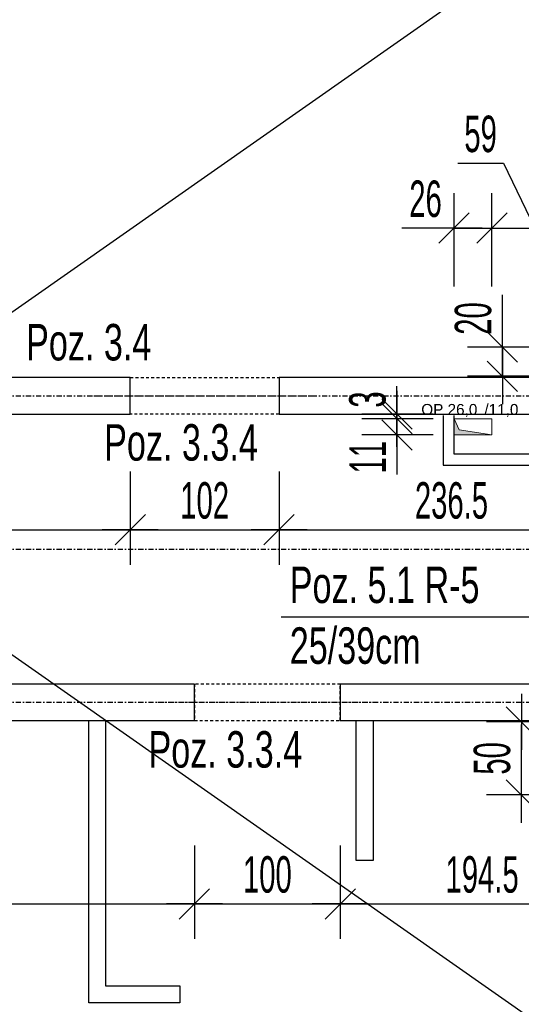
# Model space of a CAD drawing. Header units: millimetres. Extents: x -796 to 14823, y -2819 to 1873.
# Tile 17 of 51: x 1384 to 1728, y -201 to 474. Entities that reach past the tile are written whole.
import ezdxf

# ---------------------------------------------------------------- set-up
doc = ezdxf.new("R2010")
doc.units = ezdxf.units.MM
doc.header["$LTSCALE"] = 10
doc.linetypes.add('MO', pattern=[0.7, 0.35, -0.17, 0.01, -0.17])
doc.linetypes.add('MP', pattern=[0.36, 0.2, -0.16])
for name, color, linetype in [('BA_txs', 2, 'Continuous'), ('BA_wym', 1, 'Continuous'), ('BD_lpm', 1, 'MP'), ('BD_osm', 1, 'MO'), ('BD_wic', 1, 'Continuous'), ('BD_wig', 3, 'Continuous'), ('BZ_odn', 1, 'Continuous'), ('BZ_txs', 2, 'Continuous')]:
    doc.layers.add(name, color=color, linetype=linetype)
doc.layers.add('Nowe_A-Przebicia_Nr_pióra__1', color=7, linetype='Continuous', lineweight=13)
doc.layers.add('Nowe_A-Przebicia_Nr_pióra__102', color=7, linetype='Continuous', lineweight=5, true_color=0xcccccc)
doc.styles.add('BIKTS', font='bikromsw.shx', dxfattribs={"width": 0.8})
doc.styles.add('BIKWYM', font='bikromsw.shx', dxfattribs={"width": 0.6})
doc.styles.add('STYL_AUTOMATYCZNY_1', font='arial.ttf')
doc.dimstyles.new('BA_KR_100_cm', dxfattribs={"dimtxt": 25, "dimasz": 1.666667, "dimexe": 24, "dimexo": 0, "dimgap": 0, "dimtad": 0, "dimdec": 1, "dimrnd": 0.5, "dimzin": 9, "dimdsep": 46, "dimtxsty": 'BIKWYM', "dimblk": 'WYM-KR', "dimcen": 0, "dimdle": 20, "dimclrd": 256, "dimclre": 256, "dimclrt": 2, "dimadec": 0, "dimazin": 0, "dimtfac": 0.033333, "dimtdec": 1, "dimtmove": 0, "dimatfit": 3, "dimldrblk": 'WYM-KR', "dimfxl": 25, "dimfxlon": 1, "dimtvp": 0.8, "dimtolj": 1, "dimarcsym": 0})
doc.dimstyles.new('BZ_ST_100_cm', dxfattribs={"dimtxt": 25, "dimasz": 1.666667, "dimexe": 24, "dimexo": 0, "dimgap": 0, "dimtad": 0, "dimdec": 1, "dimrnd": 0.5, "dimdsep": 46, "dimtxsty": 'BIKWYM', "dimblk": 'WYM-ST', "dimcen": 0, "dimdle": 20, "dimclrd": 256, "dimclre": 256, "dimclrt": 7, "dimadec": 0, "dimazin": 0, "dimtfac": 0.033333, "dimtdec": 1, "dimtix": 1, "dimtmove": 2, "dimatfit": 3, "dimldrblk": 'WYM-ST', "dimfxl": 25, "dimfxlon": 1, "dimtvp": 0.8, "dimtolj": 1, "dimtzin": 0, "dimarcsym": 0})

# ---------------------------------------------------------------- blocks, each defined once
blk = doc.blocks.new('WYM-ST')
blk.add_hatch(color=256).paths.add_polyline_path([(-13, 2.88), (0, 0), (-13, -2.88)])
blk.add_lwpolyline([(0, 0), (-13, 2.88), (-13, -2.88), (0, 0)])
blk = doc.blocks.new('WYM-KR')
at = {"color": 7, "linetype": 'ByBlock'}
blk.add_line((6.24, 6.24), (-6.24, -6.24), dxfattribs=at)
at = {"linetype": 'ByBlock'}
blk.add_line((11.52, 0), (-11.52, 0), dxfattribs=at)
blk = doc.blocks.new('*D225')
at = {"layer": 'BA_wym', "lineweight": -2}
for p, q in [((918.02, -91.84), (918.02, -155.84)), ((1504.02, -91.84), (1504.02, -155.84)), ((919.68, -131.84), (1502.35, -131.84))]:
    blk.add_line(p, q, dxfattribs=at)
at = {"layer": 'Defpoints', "color": 0}
for p in [(918.02, -6.15), (1504.02, -6.15), (1504.02, -131.84)]:
    blk.add_point(p, dxfattribs=at)
at = {"layer": 'BA_wym', "lineweight": -2, "xscale": 1.666666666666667, "yscale": 1.666666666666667, "zscale": 1.666666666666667, "rotation": 180}
blk.add_blockref('WYM-KR', (918.02, -131.84), dxfattribs=at)
at = {"layer": 'BA_wym', "lineweight": -2, "xscale": 1.666666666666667, "yscale": 1.666666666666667, "zscale": 1.666666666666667}
blk.add_blockref('WYM-KR', (1504.02, -131.84), dxfattribs=at)
at = {"layer": 'BA_wym', "color": 2, "insert": (1258.45, -111.84), "char_height": 25, "attachment_point": 5, "style": 'BIKWYM'}
blk.add_mtext('\\A1;586', dxfattribs=at)
blk = doc.blocks.new('*D226')
at = {"layer": 'BA_wym', "lineweight": -2}
for p, q in [((1504.02, -91.84), (1504.02, -155.84)), ((1604.02, -91.84), (1604.02, -155.84)), ((1505.68, -131.84), (1602.35, -131.84))]:
    blk.add_line(p, q, dxfattribs=at)
at = {"layer": 'Defpoints', "color": 0}
for p in [(1504.02, -6.15), (1604.02, -6.15), (1604.02, -131.84)]:
    blk.add_point(p, dxfattribs=at)
at = {"layer": 'BA_wym', "lineweight": -2, "xscale": 1.666666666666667, "yscale": 1.666666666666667, "zscale": 1.666666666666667, "rotation": 180}
blk.add_blockref('WYM-KR', (1504.02, -131.84), dxfattribs=at)
at = {"layer": 'BA_wym', "lineweight": -2, "xscale": 1.666666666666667, "yscale": 1.666666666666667, "zscale": 1.666666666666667}
blk.add_blockref('WYM-KR', (1604.02, -131.84), dxfattribs=at)
at = {"layer": 'BA_wym', "color": 2, "insert": (1554.02, -111.84), "char_height": 25, "attachment_point": 5, "style": 'BIKWYM'}
blk.add_mtext('\\A1;100', dxfattribs=at)
blk = doc.blocks.new('*D227')
at = {"layer": 'BA_wym', "lineweight": -2}
for p, q in [((1604.02, -91.84), (1604.02, -155.84)), ((1798.52, -91.84), (1798.52, -155.84)), ((1605.68, -131.84), (1796.85, -131.84))]:
    blk.add_line(p, q, dxfattribs=at)
at = {"layer": 'Defpoints', "color": 0}
for p in [(1604.02, -6.15), (1798.52, -6.15), (1798.52, -131.84)]:
    blk.add_point(p, dxfattribs=at)
at = {"layer": 'BA_wym', "lineweight": -2, "xscale": 1.666666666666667, "yscale": 1.666666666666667, "zscale": 1.666666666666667, "rotation": 180}
blk.add_blockref('WYM-KR', (1604.02, -131.84), dxfattribs=at)
at = {"layer": 'BA_wym', "lineweight": -2, "xscale": 1.666666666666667, "yscale": 1.666666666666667, "zscale": 1.666666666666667}
blk.add_blockref('WYM-KR', (1798.52, -131.84), dxfattribs=at)
at = {"layer": 'BA_wym', "color": 2, "insert": (1701.27, -111.84), "char_height": 25, "attachment_point": 5, "style": 'BIKWYM'}
blk.add_mtext('\\A1;194.5', dxfattribs=at)
blk = doc.blocks.new('*D238')
at = {"layer": 'BA_wym', "lineweight": -2}
for p, q in [((1460.02, 164.54), (1460.02, 100.54)), ((1562.02, 164.54), (1562.02, 100.54)), ((1461.68, 124.54), (1560.35, 124.54))]:
    blk.add_line(p, q, dxfattribs=at)
at = {"layer": 'Defpoints', "color": 0}
for p in [(1460.02, 203.85), (1562.02, 203.85), (1562.02, 124.54)]:
    blk.add_point(p, dxfattribs=at)
at = {"layer": 'BA_wym', "lineweight": -2, "xscale": 1.666666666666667, "yscale": 1.666666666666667, "zscale": 1.666666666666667, "rotation": 180}
blk.add_blockref('WYM-KR', (1460.02, 124.54), dxfattribs=at)
at = {"layer": 'BA_wym', "lineweight": -2, "xscale": 1.666666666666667, "yscale": 1.666666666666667, "zscale": 1.666666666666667}
blk.add_blockref('WYM-KR', (1562.02, 124.54), dxfattribs=at)
at = {"layer": 'BA_wym', "color": 2, "insert": (1511.02, 144.54), "char_height": 25, "attachment_point": 5, "style": 'BIKWYM'}
blk.add_mtext('\\A1;102', dxfattribs=at)
blk = doc.blocks.new('*D239')
at = {"layer": 'BA_wym', "lineweight": -2}
for p, q in [((1562.02, 164.54), (1562.02, 100.54)), ((1798.52, 164.54), (1798.52, 100.54)), ((1563.68, 124.54), (1796.85, 124.54))]:
    blk.add_line(p, q, dxfattribs=at)
at = {"layer": 'Defpoints', "color": 0}
for p in [(1562.02, 203.85), (1798.52, 203.85), (1798.52, 124.54)]:
    blk.add_point(p, dxfattribs=at)
at = {"layer": 'BA_wym', "lineweight": -2, "xscale": 1.666666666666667, "yscale": 1.666666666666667, "zscale": 1.666666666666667, "rotation": 180}
blk.add_blockref('WYM-KR', (1562.02, 124.54), dxfattribs=at)
at = {"layer": 'BA_wym', "lineweight": -2, "xscale": 1.666666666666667, "yscale": 1.666666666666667, "zscale": 1.666666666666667}
blk.add_blockref('WYM-KR', (1798.52, 124.54), dxfattribs=at)
at = {"layer": 'BA_wym', "color": 2, "insert": (1680.27, 144.54), "char_height": 25, "attachment_point": 5, "style": 'BIKWYM'}
blk.add_mtext('\\A1;236.5', dxfattribs=at)
blk = doc.blocks.new('*D277')
at = {"layer": 'BA_wym', "lineweight": -2}
for p, q in [((1753.16, -7.15), (1704.16, -7.15)), ((1728.16, -55.48), (1728.16, -8.81)), ((1753.16, -57.15), (1704.16, -57.15))]:
    blk.add_line(p, q, dxfattribs=at)
at = {"layer": 'Defpoints', "color": 0}
for p in [(1728.16, -7.15), (1768.16, -7.15), (1768.16, -57.15)]:
    blk.add_point(p, dxfattribs=at)
at = {"layer": 'BA_wym', "lineweight": -2, "xscale": 1.666666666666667, "yscale": 1.666666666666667, "zscale": 1.666666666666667}
for p, rotation in [((1728.16, -7.15), 90), ((1728.16, -57.15), 270)]:
    blk.add_blockref('WYM-KR', p, dxfattribs=dict(at, rotation=rotation))
at = {"layer": 'BA_wym', "color": 2, "insert": (1708.16, -32.15), "char_height": 25, "attachment_point": 5, "rotation": 90, "style": 'BIKWYM'}
blk.add_mtext('\\A1;50', dxfattribs=at)
blk = doc.blocks.new('*D307')
at = {"layer": 'BA_wym', "lineweight": -2}
for p, q in [((1682.02, 291.33), (1682.02, 355.33)), ((1708.02, 291.33), (1708.02, 355.33)), ((1680.35, 331.33), (1646.3, 331.33)), ((1682.02, 331.33), (1708.02, 331.33)), ((1709.68, 331.33), (1711.35, 331.33))]:
    blk.add_line(p, q, dxfattribs=at)
at = {"layer": 'Defpoints', "color": 0}
for p in [(1708.02, 331.33), (1682.02, 189.6), (1708.02, 189.63)]:
    blk.add_point(p, dxfattribs=at)
at = {"layer": 'BA_wym', "lineweight": -2, "xscale": 1.666666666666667, "yscale": 1.666666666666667, "zscale": 1.666666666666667}
blk.add_blockref('WYM-KR', (1682.02, 331.33), dxfattribs=at)
at = {"layer": 'BA_wym', "lineweight": -2, "xscale": 1.666666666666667, "yscale": 1.666666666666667, "zscale": 1.666666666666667, "rotation": 180}
blk.add_blockref('WYM-KR', (1708.02, 331.33), dxfattribs=at)
at = {"layer": 'BA_wym', "color": 2, "insert": (1662.49, 351.33), "char_height": 25, "attachment_point": 5, "style": 'BIKWYM'}
blk.add_mtext('\\A1;26', dxfattribs=at)
blk = doc.blocks.new('*D308')
at = {"layer": 'BA_wym', "lineweight": -2}
for p, q in [((1684.52, 375.78), (1715.95, 375.78)), ((1715.95, 375.78), (1737.52, 331.33)), ((1708.02, 291.33), (1708.02, 355.33)), ((1767.02, 291.33), (1767.02, 355.33)), ((1709.68, 331.33), (1765.35, 331.33))]:
    blk.add_line(p, q, dxfattribs=at)
at = {"layer": 'Defpoints', "color": 0}
for p in [(1767.02, 331.33), (1708.02, 189.63), (1767.02, 189.88)]:
    blk.add_point(p, dxfattribs=at)
at = {"layer": 'BA_wym', "lineweight": -2, "xscale": 1.666666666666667, "yscale": 1.666666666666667, "zscale": 1.666666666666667, "rotation": 180}
blk.add_blockref('WYM-KR', (1708.02, 331.33), dxfattribs=at)
at = {"layer": 'BA_wym', "lineweight": -2, "xscale": 1.666666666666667, "yscale": 1.666666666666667, "zscale": 1.666666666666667}
blk.add_blockref('WYM-KR', (1767.02, 331.33), dxfattribs=at)
at = {"layer": 'BA_wym', "color": 2, "insert": (1700.23, 395.78), "char_height": 25, "attachment_point": 5, "style": 'BIKWYM'}
blk.add_mtext('\\A1;59', dxfattribs=at)
blk = doc.blocks.new('*D311')
at = {"layer": 'BA_wym', "lineweight": -2}
for p, q in [((1642.8, 202.3), (1642.8, 203.96)), ((1667.8, 200.63), (1618.8, 200.63)), ((1642.8, 200.63), (1642.8, 189.6)), ((1667.8, 189.6), (1618.8, 189.6)), ((1642.8, 187.94), (1642.8, 162.46))]:
    blk.add_line(p, q, dxfattribs=at)
at = {"layer": 'Defpoints', "color": 0}
for p in [(1682.8, 200.63), (1642.8, 189.6), (1682.8, 189.6)]:
    blk.add_point(p, dxfattribs=at)
at = {"layer": 'BA_wym', "lineweight": -2, "xscale": 1.666666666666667, "yscale": 1.666666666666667, "zscale": 1.666666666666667}
for p, rotation in [((1642.8, 200.63), 270), ((1642.8, 189.6), 90)]:
    blk.add_blockref('WYM-KR', p, dxfattribs=dict(at, rotation=rotation))
at = {"layer": 'BA_wym', "color": 2, "insert": (1622.8, 174.36), "char_height": 25, "attachment_point": 5, "rotation": 90, "style": 'BIKWYM'}
blk.add_mtext('\\A1;11', dxfattribs=at)
blk = doc.blocks.new('*D312')
at = {"layer": 'BA_wym', "lineweight": -2}
for p, q in [((1715.19, 251.52), (1715.19, 285.57)), ((1740.19, 249.85), (1691.19, 249.85)), ((1715.19, 229.85), (1715.19, 249.85)), ((1740.19, 229.85), (1691.19, 229.85)), ((1715.19, 228.19), (1715.19, 226.52))]:
    blk.add_line(p, q, dxfattribs=at)
at = {"layer": 'Defpoints', "color": 0}
for p in [(1715.19, 249.85), (1755.19, 249.85), (1755.19, 229.85)]:
    blk.add_point(p, dxfattribs=at)
at = {"layer": 'BA_wym', "lineweight": -2, "xscale": 1.666666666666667, "yscale": 1.666666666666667, "zscale": 1.666666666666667}
for p, rotation in [((1715.19, 249.85), 270), ((1715.19, 229.85), 90)]:
    blk.add_blockref('WYM-KR', p, dxfattribs=dict(at, rotation=rotation))
at = {"layer": 'BA_wym', "color": 2, "insert": (1695.19, 269.38), "char_height": 25, "attachment_point": 5, "rotation": 90, "style": 'BIKWYM'}
blk.add_mtext('\\A1;20', dxfattribs=at)
blk = doc.blocks.new('*D329')
at = {"layer": 'BA_wym', "lineweight": -2}
for p, q in [((-262.48, -1292.6), (-262.48, -1356.6)), ((2684.52, -1292.6), (2684.52, -1356.6)), ((-260.82, -1332.6), (2682.85, -1332.6))]:
    blk.add_line(p, q, dxfattribs=at)
at = {"layer": 'Defpoints', "color": 0}
for p in [(-262.48, 171.35), (2684.52, 171.35), (2684.52, -1332.6)]:
    blk.add_point(p, dxfattribs=at)
at = {"layer": 'BA_wym', "lineweight": -2, "xscale": 1.666666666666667, "yscale": 1.666666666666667, "zscale": 1.666666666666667, "rotation": 180}
blk.add_blockref('WYM-KR', (-262.48, -1332.6), dxfattribs=at)
at = {"layer": 'BA_wym', "lineweight": -2, "xscale": 1.666666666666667, "yscale": 1.666666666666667, "zscale": 1.666666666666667}
blk.add_blockref('WYM-KR', (2684.52, -1332.6), dxfattribs=at)
at = {"layer": 'BA_wym', "color": 2, "insert": (1211.02, -1312.6), "char_height": 25, "attachment_point": 5, "style": 'BIKWYM'}
blk.add_mtext('\\A1;2947', dxfattribs=at)
blk = doc.blocks.new('*D333')
at = {"layer": 'BA_wym', "lineweight": -2}
for p, q in [((1223.52, 164.54), (1223.52, 100.54)), ((1460.02, 164.54), (1460.02, 100.54)), ((1225.18, 124.54), (1458.35, 124.54))]:
    blk.add_line(p, q, dxfattribs=at)
at = {"layer": 'Defpoints', "color": 0}
for p in [(1223.52, 203.85), (1460.02, 203.85), (1460.02, 124.54)]:
    blk.add_point(p, dxfattribs=at)
at = {"layer": 'BA_wym', "lineweight": -2, "xscale": 1.666666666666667, "yscale": 1.666666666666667, "zscale": 1.666666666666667, "rotation": 180}
blk.add_blockref('WYM-KR', (1223.52, 124.54), dxfattribs=at)
at = {"layer": 'BA_wym', "lineweight": -2, "xscale": 1.666666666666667, "yscale": 1.666666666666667, "zscale": 1.666666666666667}
blk.add_blockref('WYM-KR', (1460.02, 124.54), dxfattribs=at)
at = {"layer": 'BA_wym', "color": 2, "insert": (1341.77, 144.54), "char_height": 25, "attachment_point": 5, "style": 'BIKWYM'}
blk.add_mtext('\\A1;236.5', dxfattribs=at)
blk = doc.blocks.new('*D337')
at = {"layer": 'BA_wym', "lineweight": -2}
for p, q in [((1642.8, 205.52), (1642.8, 220.52)), ((1667.8, 203.85), (1618.8, 203.85)), ((1642.8, 200.63), (1642.8, 203.85)), ((1667.8, 200.63), (1618.8, 200.63)), ((1642.8, 198.96), (1642.8, 197.3))]:
    blk.add_line(p, q, dxfattribs=at)
at = {"layer": 'Defpoints', "color": 0}
for p in [(1642.8, 203.85), (1682.8, 203.85), (1682.8, 200.63)]:
    blk.add_point(p, dxfattribs=at)
at = {"layer": 'BA_wym', "lineweight": -2, "xscale": 1.666666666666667, "yscale": 1.666666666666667, "zscale": 1.666666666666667}
for p, rotation in [((1642.8, 203.85), 270), ((1642.8, 200.63), 90)]:
    blk.add_blockref('WYM-KR', p, dxfattribs=dict(at, rotation=rotation))
at = {"layer": 'BA_wym', "color": 2, "insert": (1622.8, 213.85), "char_height": 25, "attachment_point": 5, "rotation": 90, "style": 'BIKWYM'}
blk.add_mtext('\\A1;3', dxfattribs=at)

msp = doc.modelspace()

# ---------------------------------------------------------------- hatches: boundary and pattern name
at = {"layer": 'Nowe_A-Przebicia_Nr_pióra__102', "linetype": 'Continuous', "lineweight": 5, "true_color": 0xcccccc}
msp.add_hatch(color=254, dxfattribs=at).paths.add_polyline_path([(1708.02, 189.63), (1682.02, 189.63), (1682.02, 200.63), (1685.43, 193.05)])

# ---------------------------------------------------------------- linework, layer by layer
at = {"layer": 'BD_lpm'}
for points in [[(1562.02, 203.85), (1460.02, 203.85), (1460.02, 228.85), (1562.02, 228.85)], [(1504.02, -6.15), (1604.02, -6.15), (1604.02, 18.85), (1504.02, 18.85)]]:
    msp.add_lwpolyline(points, close=True, dxfattribs=at)
at = {"layer": 'BD_osm', "color": 5}
for p, q in [((1435.02, 216.35), (1587.02, 216.35)), ((1479.02, 6.35), (1629.02, 6.35))]:
    msp.add_line(p, q, dxfattribs=at)
at = {"layer": 'BD_osm'}
for points in [[(-662.48, 216.35), (3084.52, 216.35)], [(-662.48, 111.35), (3084.52, 111.35)], [(-662.48, 6.35), (3084.52, 6.35)]]:
    msp.add_lwpolyline(points, dxfattribs=at)
at = {"layer": 'BD_wic'}
for points in [[(-91.48, -756.15), (2513.52, 1068.85)], [(2513.52, -756.15), (-91.48, 1068.85)], [(1674.52, 202.85), (1674.52, 168.85), (1805.04, 168.85), (1805.04, 202.85)], [(1797.52, 202.85), (1797.54, 176.35), (1682.02, 176.35), (1682.02, 202.85)], [(1443.02, -6.15), (1443.02, -188.15), (1494.02, -188.15), (1494.02, -199.65), (1431.52, -199.65), (1431.52, -6.15)], [(1626.52, -6.15), (1626.52, -102.15), (1615.02, -102.15), (1615.02, -6.15)]]:
    msp.add_lwpolyline(points, dxfattribs=at)
at = {"layer": 'BD_wig'}
for points in [[(1871.02, 1043.85), (1871.02, 1068.85), (1823.52, 1068.85), (1823.52, 1119.85), (1798.52, 1119.85), (1798.52, 1068.85), (1734.02, 1068.85), (1734.02, 1043.85), (1798.52, 1043.85), (1798.52, 228.85), (1562.02, 228.85), (1562.02, 203.85), (1837.52, 203.85), (1837.52, 228.85), (1823.52, 228.85), (1823.52, 1043.85), (1871.02, 1043.85)], [(1198.52, 1043.85), (1198.52, 764.85), (746.52, 764.85), (746.52, 739.85), (923.52, 739.85), (923.52, 730.85), (948.52, 730.85), (948.52, 739.85), (1198.52, 739.85), (1198.52, 565.85), (948.52, 565.85), (948.52, 612.85), (923.52, 612.85), (923.48, 565.85), (824.52, 565.85), (824.52, 540.85), (1198.52, 540.85), (1198.52, 228.85), (807.52, 228.85), (807.52, 203.85), (1460.02, 203.85), (1460.02, 228.85), (1223.52, 228.85), (1223.52, 1043.85)], [(1198.52, -731.15), (1151.02, -731.15), (1151.02, -756.15), (1271.02, -756.15), (1271.02, -731.15), (1223.52, -731.15), (1223.52, -6.15), (1504.02, -6.15), (1504.02, 18.85), (918.02, 18.85), (918.02, -6.15), (1198.52, -6.15), (1198.52, -731.15)], [(1761.02, -756.15), (1891.01, -756.15), (1891.01, -731.15), (1823.52, -731.15), (1823.52, -6.15), (1837.52, -6.15), (1837.52, 18.85), (1604.02, 18.85), (1604.02, -6.15), (1798.52, -6.15), (1798.52, -731.15), (1761.02, -731.15), (1761.02, -756.15)]]:
    msp.add_lwpolyline(points, dxfattribs=at)
at = {"layer": 'Nowe_A-Przebicia_Nr_pióra__1', "color": 7, "linetype": 'Continuous', "lineweight": 13}
for p, q in [((1685.43, 193.05), (1682.02, 200.63)), ((1682.02, 200.63), (1708.02, 200.63)), ((1682.02, 189.63), (1682.02, 200.63)), ((1708.02, 200.63), (1708.02, 189.63)), ((1708.02, 189.63), (1682.02, 189.63)), ((1708.02, 189.63), (1685.43, 193.05))]:
    msp.add_line(p, q, dxfattribs=at)

# ---------------------------------------------------------------- texts
at = {"layer": 'BA_txs', "style": 'BIKTS', "width": 0.7}
for s, p in [('Poz. 3.4', (1388.61, 240.65)), ('Poz. 3.3.4', (1442.13, 171.96)), ('Poz. 3.3.4', (1472.52, -38.47))]:
    msp.add_text(s, height=25, dxfattribs=at).set_placement(p)
at = {"layer": 'BZ_txs', "insert": (1569.38, 99.36), "char_height": 25, "width": 452.0462, "attachment_point": 1, "style": 'BIKTS'}
msp.add_mtext('{\\W0.7;Poz. 5.1 R-5\\P\\A1;25/39cm}', dxfattribs=at)
at = {"layer": 'Nowe_A-Przebicia_Nr_pióra__1', "color": 7, "lineweight": 13, "style": 'STYL_AUTOMATYCZNY_1'}
for s, p in [('OP 26,0', (1659.55, 203.3)), (' /11,0', (1699.92, 203.3))]:
    msp.add_text(s, height=7.5, dxfattribs=at).set_placement(p)

# ---------------------------------------------------------------- dimensions: what is measured, and where the dimension line sits
at = {"layer": 'BA_wym'}
for base, p1, p2, override, picture, middle in [((1767.02, 331.33), (1708.02, 189.63), (1767.02, 189.88), {"dimtmove": 1, "dimatfit": 1, "dimfxl": 40}, '*D308', (1715.95, 375.78)), ((1708.02, 331.33), (1682.02, 189.6), (1708.02, 189.63), {"dimatfit": 1, "dimfxl": 40}, '*D307', (1662.49, 331.33)), ((1798.52, 124.54), (1562.02, 203.85), (1798.52, 203.85), {"dimtmove": 1, "dimatfit": 1, "dimfxl": 40}, '*D239', (1680.27, 124.54)), ((1504.02, -131.84), (918.02, -6.15), (1504.02, -6.15), {"dimtmove": 1, "dimatfit": 1, "dimfxl": 40}, '*D225', (1258.45, -131.84))]:
    dim = msp.add_linear_dim(base=base, p1=p1, p2=p2, dimstyle='BA_KR_100_cm', override=override, dxfattribs=at)
    dim.commit()
    dim.dimension.update_dxf_attribs({"geometry": picture, "text_midpoint": middle, "dimtype": 160})
for base, p1, p2, picture, middle in [((1715.19, 249.85), (1755.19, 229.85), (1755.19, 249.85), '*D312', (1695.19, 269.38)), ((1642.8, 203.85), (1682.8, 200.63), (1682.8, 203.85), '*D337', (1622.8, 213.85)), ((1642.8, 189.6), (1682.8, 200.63), (1682.8, 189.6), '*D311', (1622.8, 174.36)), ((1728.16, -7.15), (1768.16, -57.15), (1768.16, -7.15), '*D277', (1708.16, -32.15))]:
    dim = msp.add_linear_dim(base=base, p1=p1, p2=p2, angle=90, dimstyle='BA_KR_100_cm', override={"dimatfit": 1}, dxfattribs=at)
    dim.commit()
    dim.dimension.update_dxf_attribs({"geometry": picture, "text_midpoint": middle})
for base, p1, p2, override, picture, middle in [((1460.02, 124.54), (1223.52, 203.85), (1460.02, 203.85), {"dimatfit": 1, "dimfxl": 40}, '*D333', (1341.77, 144.54)), ((1562.02, 124.54), (1460.02, 203.85), (1562.02, 203.85), {"dimtmove": 1, "dimatfit": 1, "dimfxl": 40}, '*D238', (1511.02, 144.54)), ((2684.52, -1332.6), (-262.48, 171.35), (2684.52, 171.35), {"dimatfit": 1, "dimfxl": 40}, '*D329', (1211.02, -1312.6)), ((1604.02, -131.84), (1504.02, -6.15), (1604.02, -6.15), {"dimtmove": 1, "dimatfit": 1, "dimfxl": 40}, '*D226', (1554.02, -111.84)), ((1798.52, -131.84), (1604.02, -6.15), (1798.52, -6.15), {"dimtmove": 1, "dimatfit": 1, "dimfxl": 40}, '*D227', (1701.27, -111.84))]:
    dim = msp.add_linear_dim(base=base, p1=p1, p2=p2, dimstyle='BA_KR_100_cm', override=override, dxfattribs=at)
    dim.commit()
    dim.dimension.update_dxf_attribs({"geometry": picture, "text_midpoint": middle})

# ---------------------------------------------------------------- leaders
at = {"layer": 'BZ_odn', "has_arrowhead": 0}
msp.add_leader([(1818.02, 6.35), (1754.59, 64.56), (1563.44, 64.56)], dimstyle='BZ_ST_100_cm', dxfattribs=at)

doc.saveas('drawing.dxf')
